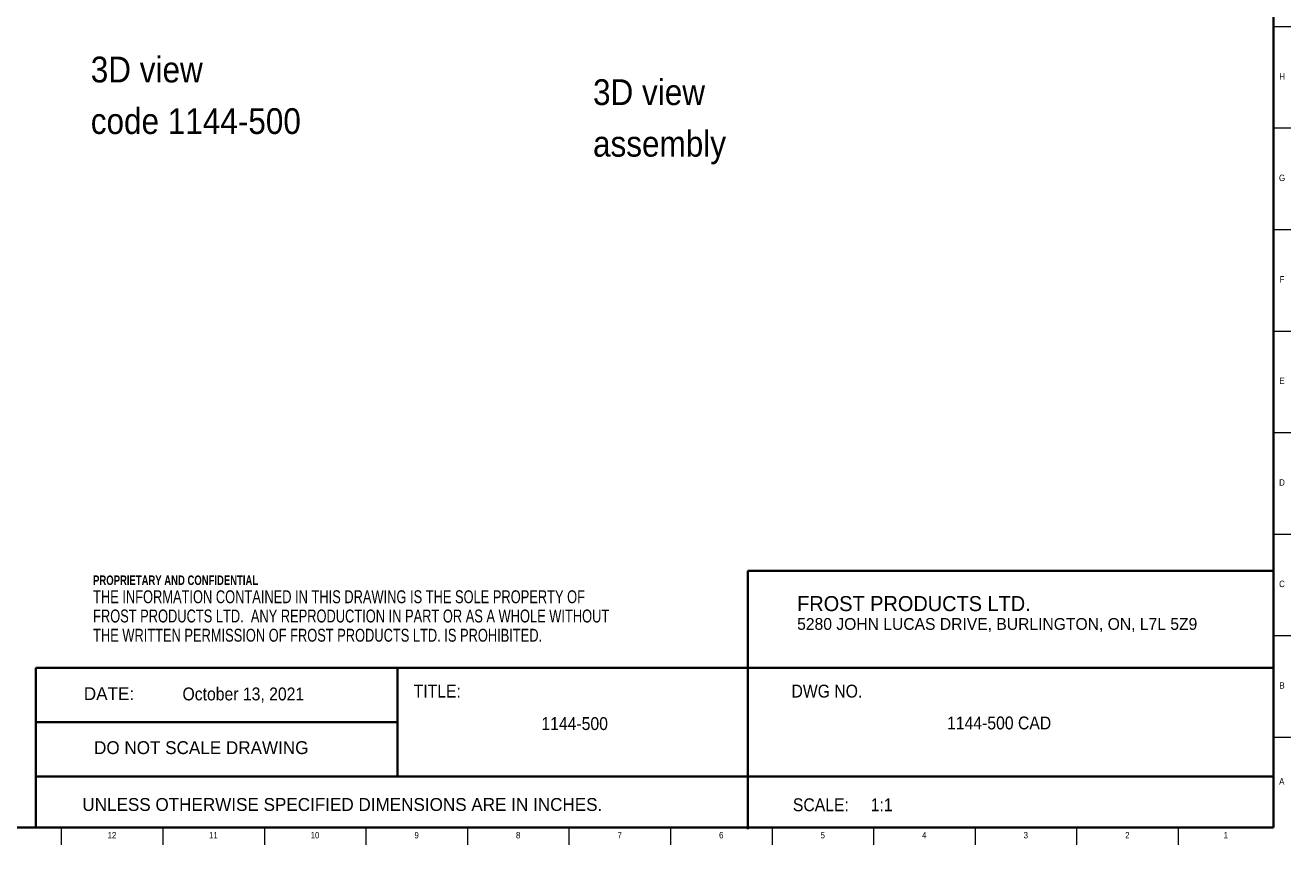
# Model space of a CAD drawing. Header units: inches. Extents: x 0.2 to 47.8, y 0.2 to 35.8.
# Tile 8 of 17: x 23.3 to 47.8, y 0.2 to 16.1. Entities that reach past the tile are written whole.
import ezdxf

# ---------------------------------------------------------------- set-up
doc = ezdxf.new("R2010")
doc.units = ezdxf.units.IN
doc.header["$MEASUREMENT"] = 0
doc.linetypes.add('SLD-Solid', pattern=[0])
doc.layers.add('NOTES', color=1, linetype='SLD-Solid')
doc.layers.add('TITLE', color=8, linetype='SLD-Solid')
doc.styles.add('SLDTEXTSTYLE0', font='ARIAL.TTF', dxfattribs={"width": 0.948})
doc.styles.add('SLDTEXTSTYLE1', font='GOTHIC.TTF', dxfattribs={"width": 0.913})
doc.styles.add('SLDTEXTSTYLE2', font='ARIALNB.TTF', dxfattribs={"width": 0.87})
doc.styles.add('SLDTEXTSTYLE3', font='ARIALN.TTF', dxfattribs={"width": 0.87})

# ---------------------------------------------------------------- blocks, each defined once
blk = doc.blocks.new('SW_NOTE_0')
at = {"layer": 'NOTES', "color": 0, "attachment_point": 1, "style": 'SLDTEXTSTYLE0'}
for s, insert, char_height in [('FROST PRODUCTS LTD.', (0, 0.376), 0.29167), ('5280 JOHN LUCAS DRIVE, BURLINGTON, ON, L7L 5Z9', (0, -0.05), 0.22917)]:
    blk.add_mtext(s, dxfattribs=dict(at, insert=insert, char_height=char_height))
blk = doc.blocks.new('SW_NOTE_0_1')
at = {"layer": 'NOTES', "color": 0, "attachment_point": 1}
for s, insert, char_height, style in [('PROPRIETARY AND CONFIDENTIAL', (0, 0.238), 0.18473, 'SLDTEXTSTYLE2'), ('THE INFORMATION CONTAINED IN THIS DRAWING IS THE SOLE PROPERTY OF ', (0, -0.05), 0.25, 'SLDTEXTSTYLE3'), ('FROST PRODUCTS LTD.  ANY REPRODUCTION IN PART OR AS A WHOLE WITHOUT ', (0, -0.423), 0.25, 'SLDTEXTSTYLE3'), ('THE WRITTEN PERMISSION OF FROST PRODUCTS LTD. IS PROHIBITED.', (0, -0.796), 0.25, 'SLDTEXTSTYLE3')]:
    blk.add_mtext(s, dxfattribs=dict(at, insert=insert, char_height=char_height, style=style))
blk = doc.blocks.new('SW_NOTE_0_2')
at = {"layer": 'NOTES', "color": 0, "char_height": 0.5, "attachment_point": 1, "style": 'SLDTEXTSTYLE1'}
for s, insert in [('3D view', (0, 0.639)), ('code 1144-500', (0, -0.361))]:
    blk.add_mtext(s, dxfattribs=dict(at, insert=insert))
blk = doc.blocks.new('SW_NOTE_0_3')
at = {"layer": 'NOTES', "color": 0, "char_height": 0.5, "attachment_point": 1, "style": 'SLDTEXTSTYLE1'}
for s, insert in [('3D view', (0, 0.639)), ('assembly', (0, -0.361))]:
    blk.add_mtext(s, dxfattribs=dict(at, insert=insert))

msp = doc.modelspace()

# ---------------------------------------------------------------- linework, layer by layer
at = {"layer": 'TITLE', "linetype": 'SLD-Solid', "lineweight": 18}
for p, q in [((47.5, 35.5), (47.5, 0.5)), ((47.5, 16.0314961), (47.8346457, 16.0314961)), ((47.5, 14.0629921), (47.8346457, 14.0629921)), ((47.5, 12.0944882), (47.8346457, 12.0944882)), ((47.5, 10.1259843), (47.8346457, 10.1259843)), ((47.5, 8.1574803), (47.8346457, 8.1574803)), ((47.5, 6.1889764), (47.8346457, 6.1889764)), ((47.5, 4.2204724), (47.8346457, 4.2204724)), ((47.5, 2.2519685), (47.8346457, 2.2519685)), ((47.5, 0.5), (0.5, 0.5)), ((24, 0.4999606), (24, 0.5000394)), ((24, 0.5), (24, 0.1653543)), ((25.9685039, 0.5), (25.9685039, 0.1653543)), ((27.9370079, 0.5), (27.9370079, 0.1653543)), ((29.9055118, 0.5), (29.9055118, 0.1653543)), ((31.8740157, 0.5), (31.8740157, 0.1653543)), ((33.8425197, 0.5), (33.8425197, 0.1653543)), ((35.8110236, 0.5), (35.8110236, 0.1653543)), ((37.7795276, 0.5), (37.7795276, 0.1653543)), ((39.7480315, 0.5), (39.7480315, 0.1653543)), ((41.7165354, 0.5), (41.7165354, 0.1653543)), ((43.6850394, 0.5), (43.6850394, 0.1653543)), ((45.6535433, 0.5), (45.6535433, 0.1653543))]:
    msp.add_line(p, q, dxfattribs=at)
at = {"layer": 'TITLE', "lineweight": 35}
for p, q in [((47.5, 35.5), (47.5, 0.5)), ((47.4999317, 5.4753604), (37.3105351, 5.4753604)), ((37.3105351, 5.4753604), (37.3105351, 0.4636772)), ((47.4999317, 5.4753604), (47.5, 0.5)), ((23.5059791, 3.5979637), (23.5059791, 0.5)), ((30.518223, 3.5979637), (23.5059791, 3.5979637)), ((30.518223, 3.5979637), (47.4997616, 3.5979648)), ((30.518223, 1.4876118), (30.518223, 3.5979637)), ((30.518223, 2.5427877), (23.5059791, 2.5427877)), ((30.518223, 1.4876118), (23.5059791, 1.4876118)), ((30.518223, 1.4876118), (47.4999865, 1.4876118)), ((0.5, 0.5), (47.5, 0.5)), ((23.5059791, 0.5), (47.5, 0.5))]:
    msp.add_line(p, q, dxfattribs=at)

# ---------------------------------------------------------------- block references
at = {"layer": 'NOTES'}
for name, p in [('SW_NOTE_0_2', (24.5713299, 14.8078548)), ('SW_NOTE_0_3', (34.3086618, 14.368774)), ('SW_NOTE_0_1', (24.6159726, 5.1481527)), ('SW_NOTE_0', (38.2661316, 4.6105228))]:
    msp.add_blockref(name, p, dxfattribs=at)

# ---------------------------------------------------------------- texts
at = {"layer": 'NOTES', "char_height": 0.25}
for s, insert, attachment_point, style in [('DATE:', (24.4368251, 3.2193046), 1, 'SLDTEXTSTYLE0'), ('October 13, 2021', (27.5290904, 3.2135958), 2, 'SLDTEXTSTYLE1'), ('TITLE:', (30.8307373, 3.2682756), 1, 'SLDTEXTSTYLE1'), ('DWG NO.', (38.1561831, 3.2682756), 1, 'SLDTEXTSTYLE1'), ('1144-500', (33.9528699, 2.6388861), 2, 'SLDTEXTSTYLE1'), ('1144-500 CAD', (42.1821887, 2.6510344), 2, 'SLDTEXTSTYLE1'), ('DO NOT SCALE DRAWING', (26.713067, 2.1722148), 2, 'SLDTEXTSTYLE0'), ('UNLESS OTHERWISE SPECIFIED DIMENSIONS ARE IN INCHES.', (24.4082978, 1.0702903), 1, 'SLDTEXTSTYLE0'), ('SCALE:     1:1', (38.1831753, 1.0645816), 1, 'SLDTEXTSTYLE1')]:
    msp.add_mtext(s, dxfattribs=dict(at, insert=insert, attachment_point=attachment_point, style=style))
at = {"layer": 'TITLE', "char_height": 0.125, "attachment_point": 2, "style": 'SLDTEXTSTYLE1'}
for s, insert in [('H', (47.667019, 15.127122)), ('G', (47.6669033, 13.1586181)), ('F', (47.6659918, 11.1901142)), ('E', (47.6675688, 9.2216102)), ('D', (47.6658327, 7.2531063)), ('C', (47.6660208, 5.2846024)), ('B', (47.6663969, 3.3160984)), ('A', (47.6622736, 1.4558622)), ('12', (24.9817346, 0.4125551)), ('11', (26.9502385, 0.4125551)), ('10', (28.9187425, 0.4125551)), ('9', (30.8885051, 0.4125551)), ('8', (32.857009, 0.4125551)), ('7', (34.825513, 0.4125551)), ('6', (36.7940169, 0.4125551)), ('5', (38.7625208, 0.4125551)), ('4', (40.7310248, 0.4125551)), ('3', (42.6995287, 0.4125551)), ('2', (44.6680327, 0.4125551)), ('1', (46.575513, 0.4125551))]:
    msp.add_mtext(s, dxfattribs=dict(at, insert=insert))

doc.saveas('drawing.dxf')
